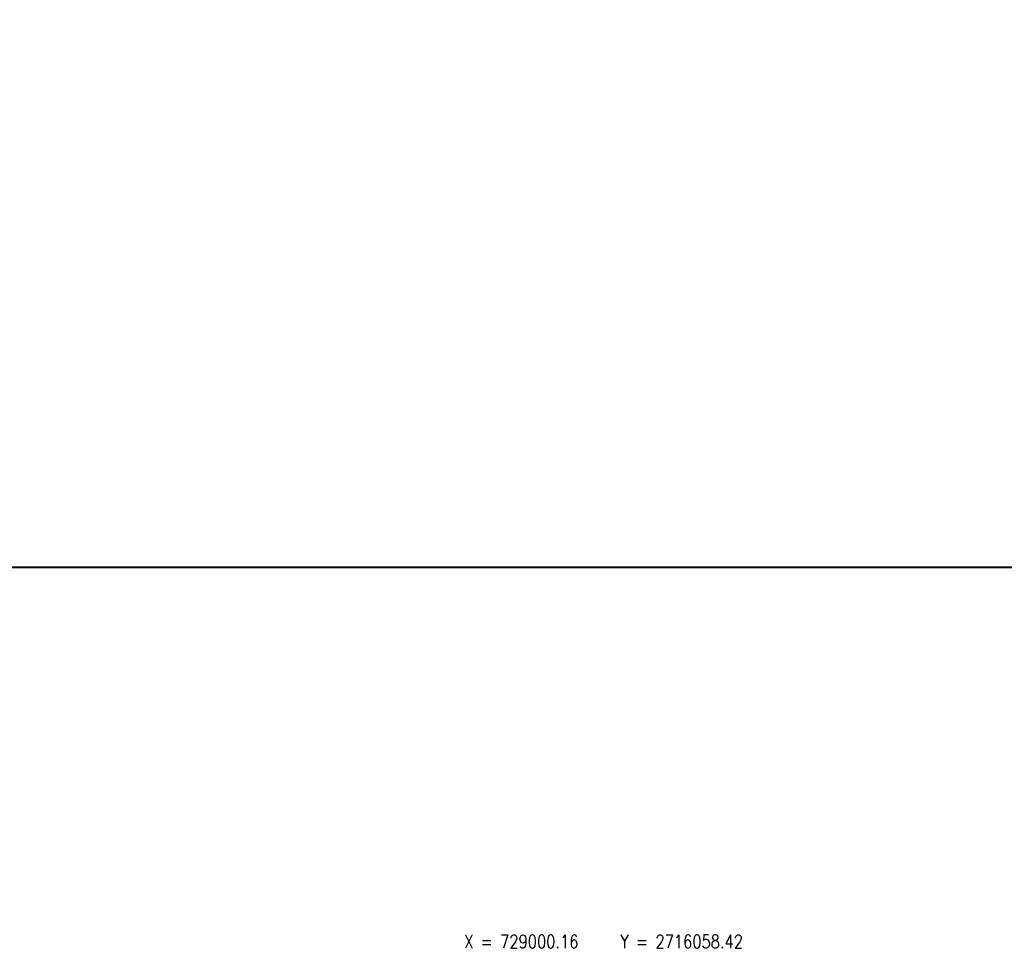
# Model space of a CAD drawing. Header units: inches. Extents: x 727810 to 1461440, y 2714588 to 5435005.
# Tile 126 of 233: x 728991 to 729002, y 2716060 to 2716070. Entities that reach past the tile are written whole.
import ezdxf

# ---------------------------------------------------------------- set-up
doc = ezdxf.new("R2010")
doc.units = ezdxf.units.IN
doc.header["$MEASUREMENT"] = 0
doc.layers.add('DETAILS', color=7, linetype='Continuous')
doc.layers.add('Inverter Room', color=7, linetype='Continuous')
doc.styles.add('ROMANS', font='ROMANS.shx', dxfattribs={"height": 10})
doc.dimstyles.new('ROMANS$7', dxfattribs={"dimscale": 100, "dimtxt": 2.5, "dimasz": 2, "dimexe": 20, "dimexo": 20, "dimgap": 0.5, "dimtad": 1, "dimdec": 0, "dimrnd": 5, "dimzin": 0, "dimdsep": 46, "dimtxsty": 'ROMANS', "dimcen": 0.09, "dimdle": 20, "dimclrd": 256, "dimclre": 256, "dimclrt": 3, "dimadec": 0, "dimazin": 0, "dimtfac": 20, "dimtdec": 0, "dimtix": 1, "dimtmove": 2, "dimatfit": 3, "dimfxl": 1, "dimtolj": 1, "dimtzin": 0, "dimarcsym": 0})

msp = doc.modelspace()

# ---------------------------------------------------------------- linework, layer by layer
at = {"color": 3, "lineweight": 40, "elevation": 0.29098}
msp.add_lwpolyline([(728966.5268, 2716064.10095), (729006.17254, 2716064.10095), (729006.17254, 2716037.10428), (728966.5268, 2716037.10428)], close=True, dxfattribs=at)

# ---------------------------------------------------------------- texts
at = {"layer": 'DETAILS', "color": 3, "style": 'ROMANS', "width": 0.8}
msp.add_text('X = 729000.16    Y = 2716058.42', height=0.15, dxfattribs=at).set_placement((728996.45294, 2716059.84604, 0.72996))

# ---------------------------------------------------------------- leaders
at = {"layer": 'Inverter Room', "ltscale": 0.5}
msp.add_leader([(728920.51817, 2716090.90821, 0.21638), (728921.01984, 2716090.09008, 0.21638), (728921.34999, 2716090.09544, 0.21638)], dimstyle='ROMANS$7', override={"dimtxt": 150, "dimgap": 0.5, "dimtad": 0, "dimtfill": 1, "dimarcsym": 1}, dxfattribs=at)

doc.saveas('drawing.dxf')
